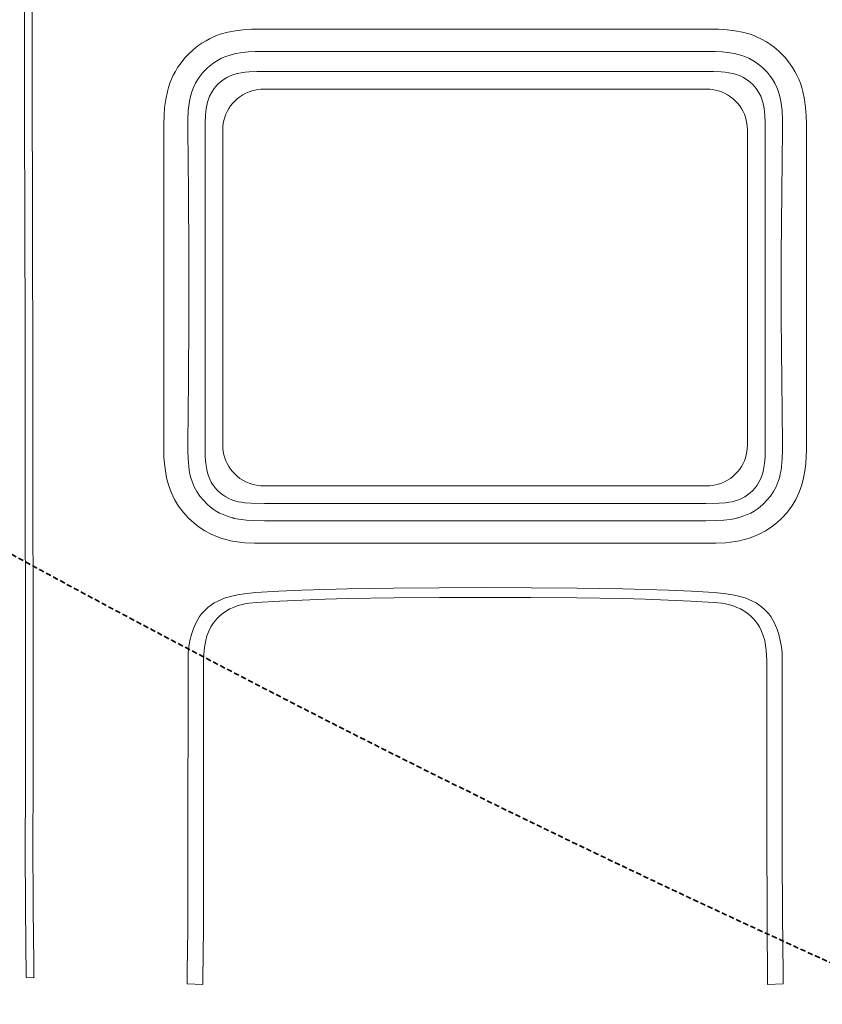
# Model space of a CAD drawing. Header units: millimetres. Extents: x 2204655785 to 2205143108, y 485765510 to 486291538.
# Tile 79 of 156: x 2204985730 to 2204986700, y 486155301 to 486156492. Entities that reach past the tile are written whole.
import ezdxf
from ezdxf.enums import TextEntityAlignment as Align
from ezdxf.lldxf.tags import DXFTag

# ---------------------------------------------------------------- set-up
doc = ezdxf.new("R2010")
doc.units = ezdxf.units.MM
doc.linetypes.add('DASHED2', pattern=[9.525, 6.35, -3.175])
for name, color, linetype in [('206ППР Панелевоз', 7, 'Continuous'), ('ППР_Автокран СКАТ-40', 7, 'Continuous'), ('ППР_Автокран_Опасная зона', 1, 'Continuous'), ('ППР_Автокран_Стрела', 7, 'Continuous'), ('ППР_Автокран_Стрела_15м', 7, 'Continuous'), ('ППР_Опасная зона от крана', 1, 'Continuous'), ('ППР_Разрез', 5, 'Continuous'), ('ППР_СКЛАД №2', 7, 'Continuous'), ('ППР_Стрела', 7, 'Continuous')]:
    doc.layers.add(name, color=color, linetype=linetype)
doc.styles.add('ППРк_М1-1', font='GOST_Common Italic.ttf', dxfattribs={"height": 800})
doc.styles.add('ППРк_М1-1кран', font='GOST_Common Italic.ttf', dxfattribs={"width": 0.8, "height": 600})
tags = doc.linetypes.add('опасная зона_Кран', pattern='A,30,-8,4,-8,30,-8,4,-8,30,-8,4,[230,Bbox.shx,S=2.5,R=0,X=0,Y=-10],-6', length=148).pattern_tags.tags
tags[24] = DXFTag(74, 5)

# ---------------------------------------------------------------- blocks, each defined once
blk = doc.blocks.new('*U374')
at = {"layer": 'ППР_Опасная зона от крана', "linetype": 'опасная зона_Кран', "lineweight": 80, "ltscale": 100}
blk.add_arc((29475, 0), 54570, 270, 90, dxfattribs=at)
at = {"style": 'ППРк_М1-1', "width": 0.8}
for tag, p, height, flags in [('ОПАСНАЯ_ЗОНА', (25480.86, 21929.55), 800, 1), ('ОТЛЕТ_ГРУЗА', (25413.72, 20678.22), 800, 1), ('Кол-во_элементов', (2695.66, -1978.25), 1200, 8)]:
    blk.add_attdef(tag, p, '', height=height, dxfattribs=dict(at, flags=flags))
at = {"style": 'ППРк_М1-1', "width": 0.8, "flags": 8}
blk.add_attdef('МАРКА_КРАНА', text='', height=1200, dxfattribs=at).set_placement((8837.5, 818.17), align=Align.CENTER)
blk.add_attdef('ВЫСОТА', text='', height=1200, dxfattribs=at).set_placement((9134.89, -8454.02), align=Align.MIDDLE_CENTER)
at = {"layer": 'Defpoints', "style": 'ППРк_М1-1', "width": 0.8, "flags": 1}
for tag, p in [('МАКСИМАЛЬНАЯ_ДЛИНА_ГРУЗА', (25470.43, 19233.22)), ('ШИРИНА_ГРУЗА', (25397.01, 17803.51))]:
    blk.add_attdef(tag, p, '', height=800, dxfattribs=at)
at = {"layer": 'ППР_Разрез', "style": 'ППРк_М1-1кран', "width": 0.8, "flags": 8}
for tag, p in [('РАЗРЕЗ2', (-1027.85, 55181.17)), ('РАЗРЕЗ', (-1731.87, -54129.29))]:
    blk.add_attdef(tag, p, '', height=800, dxfattribs=at)
at = {"layer": 'ППР_Стрела', "style": 'ППРк_М1-1кран', "width": 0.8, "flags": 8}
for tag, p in [('ВЫСОТА_КРЮКА_ГОРИЗ', (-22781.64, 24557.61)), ('ВЫСОТА_КРЮКА_НАКЛ', (-23522.06, 23711.4)), ('ГАБАРИТ_СТРЕЛЫ', (-25019.84, 21408.72)), ('ВЫЛЕТ', (-19745.38, 16966.54))]:
    blk.add_attdef(tag, p, '', height=800, rotation=317, dxfattribs=at)
blk = doc.blocks.new('*U778')
at = {"layer": 'ППР_Автокран_Опасная зона', "color": 1, "linetype": 'опасная зона_Кран', "lineweight": 80, "ltscale": 100}
blk.add_arc((-3.65, 4.56), 29000, 319.788537, 219.788112, dxfattribs=at)
at = {"layer": 'ППР_Автокран_Стрела', "lineweight": 50}
blk.add_arc((-3.65, 4.56), 18000, 319.786841, 219.78643, dxfattribs=at)
at = {"layer": 'ППР_Автокран_Стрела_15м', "linetype": 'DASHED2', "lineweight": 35}
blk.add_arc((0.22, 1.42), 15000, 319.786203, 219.767437, dxfattribs=at)
blk = doc.blocks.new('*U789')
at = {"layer": '206ППР Панелевоз', "lineweight": 5}
for p, q in [((941.3, 1832.9), (946.2, 1834.9)), ((946.2, 1834.9), (951.2, 1836.6)), ((951.2, 1836.6), (956.3, 1838)), ((956.3, 1838), (965.9, 1840)), ((965.9, 1840), (975.6, 1841.2)), ((975.6, 1841.2), (985.3, 1841.9)), ((985.3, 1841.9), (995.1, 1842.2)), ((995.1, 1842.2), (1012.5, 1842.3)), ((1012.5, 1842.3), (1389, 1842.3)), ((1389, 1842.3), (1397.7, 1842)), ((1397.7, 1842), (1406.3, 1841.4)), ((1406.3, 1841.4), (1414.8, 1840.4)), ((1414.8, 1840.4), (1423.3, 1838.8)), ((1423.3, 1838.8), (1431.7, 1836.6)), ((1431.7, 1836.6), (1436.2, 1835.1)), ((1436.2, 1835.1), (1440.6, 1833.4)), ((1440.6, 1833.4), (1444.9, 1831.5)), ((918.8, 1819.3), (923, 1822.5)), ((923, 1822.5), (927.3, 1825.5)), ((927.3, 1825.5), (931.8, 1828.3)), ((931.8, 1828.3), (936.5, 1830.7)), ((936.5, 1830.7), (941.3, 1832.9)), ((1444.9, 1831.5), (1449.2, 1829.3)), ((1449.2, 1829.3), (1453.3, 1826.9)), ((1453.3, 1826.9), (1457.3, 1824.4)), ((1457.3, 1824.4), (1461.2, 1821.6)), ((1461.2, 1821.6), (1464.9, 1818.7)), ((907.5, 1808.8), (910.9, 1812.3)), ((910.9, 1812.3), (914.7, 1815.9)), ((910.9, 1812.3), (910.9, 1812.3)), ((914.7, 1815.9), (918.8, 1819.3)), ((956.6, 1808.4), (962.1, 1810)), ((962.1, 1810), (967.7, 1811.3)), ((967.7, 1811.3), (973.4, 1812.1)), ((973.4, 1812.1), (979.1, 1812.7)), ((979.1, 1812.7), (990.6, 1813.2)), ((990.6, 1813.2), (1002, 1813.2)), ((1002, 1813.2), (1077.9, 1812.3)), ((1077.9, 1812.3), (1153.8, 1811.8)), ((1153.8, 1811.8), (1229.6, 1811.8)), ((1229.6, 1811.8), (1305.4, 1812.3)), ((1305.4, 1812.3), (1381.1, 1813.2)), ((1381.1, 1813.2), (1381.1, 1813.2)), ((1381.1, 1813.2), (1390.6, 1813.2)), ((1390.6, 1813.2), (1400, 1812.9)), ((1400, 1812.9), (1409.4, 1812.2)), ((1409.4, 1812.2), (1414.1, 1811.5)), ((1414.1, 1811.5), (1418.7, 1810.6)), ((1418.7, 1810.6), (1423.3, 1809.4)), ((1423.3, 1809.4), (1427.7, 1808)), ((1464.9, 1818.7), (1472, 1812.3)), ((1472, 1812.3), (1472, 1812.3)), ((1472, 1812.3), (1477.7, 1806.2)), ((1612.5, 1808.8), (1619.9, 1810.6)), ((1619.9, 1810.6), (1627.3, 1811.9)), ((1627.3, 1811.9), (1634.9, 1812.7)), ((1634.9, 1812.7), (1642.4, 1813)), ((1642.4, 1813), (1881.2, 1813)), ((1642.4, 1813), (1642.4, 1813)), ((1881.2, 1813), (1948.1, 1813.1)), ((1948.1, 1813.1), (1990.7, 1813.5)), ((1990.7, 1813.5), (2019.2, 1813.9)), ((2019.2, 1813.9), (2019.2, 1813.9)), ((2019.2, 1813.9), (2035, 1813.9)), ((2035, 1813.9), (2035.6, 1795)), ((896.2, 1793.7), (899.3, 1798.6)), ((899.3, 1798.6), (902.7, 1803.2)), ((902.7, 1803.2), (907.5, 1808.8)), ((933.3, 1795), (938.1, 1798.9)), ((938.1, 1798.9), (942, 1801.5)), ((942, 1801.5), (946, 1803.9)), ((946, 1803.9), (951.2, 1806.4)), ((946, 1803.9), (946, 1803.9)), ((951.2, 1806.4), (956.6, 1808.4)), ((1427.7, 1808), (1433.9, 1805.4)), ((1433.9, 1805.4), (1439.7, 1802.3)), ((1439.7, 1802.3), (1445.2, 1798.6)), ((1445.2, 1798.6), (1450.3, 1794.4)), ((1477.7, 1806.2), (1482.8, 1799.6)), ((1482.8, 1799.6), (1487.4, 1792.5)), ((1587.7, 1796.6), (1591, 1799)), ((1591, 1799), (1594.4, 1801.1)), ((1594.4, 1801.1), (1597.9, 1803.1)), ((1597.9, 1803.1), (1601.6, 1804.9)), ((1601.6, 1804.9), (1605.3, 1806.4)), ((1605.3, 1806.4), (1612.5, 1808.8)), ((890.5, 1782.8), (892.5, 1787.1)), ((892.5, 1787.1), (896.2, 1793.7)), ((921.4, 1781.7), (925.3, 1786.9)), ((925.3, 1786.9), (927.8, 1789.8)), ((927.8, 1789.8), (933.3, 1795)), ((957, 1784.3), (961.9, 1786.9)), ((961.9, 1786.9), (965.5, 1788.3)), ((965.5, 1788.3), (969.1, 1789.4)), ((969.1, 1789.4), (976.6, 1790.9)), ((976.6, 1790.9), (984.9, 1791.9)), ((984.9, 1791.9), (994.2, 1792.3)), ((994.2, 1792.3), (1003.4, 1792.4)), ((1003.4, 1792.4), (1382.7, 1792.4)), ((1003.4, 1792.4), (1003.4, 1792.4)), ((1382.7, 1792.4), (1398.1, 1792.1)), ((1398.1, 1792.1), (1405.7, 1791.5)), ((1405.7, 1791.5), (1413.3, 1790.3)), ((1413.3, 1790.3), (1417, 1789.4)), ((1417, 1789.4), (1420.7, 1788.3)), ((1420.7, 1788.3), (1424.6, 1786.7)), ((1424.6, 1786.7), (1428.3, 1784.8)), ((1450.3, 1794.4), (1455.1, 1789.8)), ((1455.1, 1789.8), (1458.1, 1786.3)), ((1458.1, 1786.3), (1460.9, 1782.7)), ((1487.4, 1792.5), (1491.3, 1785.1)), ((1576.6, 1784.7), (1579.1, 1788)), ((1579.1, 1788), (1581.8, 1791.1)), ((1581.8, 1791.1), (1584.6, 1793.9)), ((1584.6, 1793.9), (1587.7, 1796.6)), ((1608.6, 1787.9), (1603.3, 1785.3)), ((1614.2, 1790), (1608.6, 1787.9)), ((1619.9, 1791.7), (1614.2, 1790)), ((1625.8, 1792.8), (1619.9, 1791.7)), ((1631.7, 1793.6), (1625.8, 1792.8)), ((1637.7, 1794), (1631.7, 1793.6)), ((1643.7, 1794.1), (1637.7, 1794)), ((1836.8, 1794.2), (1643.7, 1794.1)), ((1971.6, 1794.5), (1836.8, 1794.2)), ((2019.8, 1795), (1971.6, 1794.5)), ((2035.6, 1795.1), (2019.8, 1795.2)), ((2019.8, 1795.2), (2019.8, 1795)), ((2035.6, 1795), (2035.6, 1795.1)), ((884.4, 1765), (887, 1774)), ((887, 1774), (888.6, 1778.5)), ((888.6, 1778.5), (890.5, 1782.8)), ((916, 1772.4), (918.5, 1777.2)), ((918.5, 1777.2), (921.4, 1781.7)), ((943.1, 1772), (945.3, 1774.7)), ((945.3, 1774.7), (947.7, 1777.2)), ((947.7, 1777.2), (952.5, 1781.2)), ((952.5, 1781.2), (957, 1784.3)), ((1428.3, 1784.8), (1431.9, 1782.5)), ((1431.9, 1782.5), (1435.2, 1780)), ((1435.2, 1780), (1438.4, 1777.2)), ((1438.4, 1777.2), (1441.2, 1774.2)), ((1441.2, 1774.2), (1443.8, 1771)), ((1460.9, 1782.7), (1463.4, 1778.8)), ((1463.4, 1778.8), (1465.7, 1774.8)), ((1465.7, 1774.8), (1467.6, 1770.6)), ((1491.3, 1785.1), (1494.6, 1777.4)), ((1494.6, 1777.4), (1496.4, 1772.2)), ((1570.1, 1772.5), (1572.1, 1777)), ((1572.1, 1777), (1574.4, 1781.3)), ((1574.4, 1781.3), (1576.6, 1784.7)), ((1589.5, 1774.1), (1586.6, 1770.4)), ((1593.7, 1778.3), (1589.5, 1774.1)), ((1598.3, 1782.1), (1593.7, 1778.3)), ((1603.3, 1785.3), (1598.3, 1782.1)), ((882.6, 1755.8), (884.4, 1765)), ((910.9, 1757.9), (912.7, 1764.1)), ((912.7, 1764.1), (914.2, 1768.3)), ((914.2, 1768.3), (916, 1772.4)), ((935.6, 1757.6), (937.2, 1762)), ((937.2, 1762), (939.3, 1766.2)), ((939.3, 1766.2), (941.1, 1769.1)), ((941.1, 1769.1), (943.1, 1772)), ((976.8, 1763.7), (973.6, 1761.5)), ((980.2, 1765.5), (976.8, 1763.7)), ((983.6, 1767.2), (980.2, 1765.5)), ((987.3, 1768.5), (983.6, 1767.2)), ((991, 1769.5), (987.3, 1768.5)), ((994.7, 1770.3), (991, 1769.5)), ((998.5, 1770.7), (994.7, 1770.3)), ((1002.4, 1770.9), (998.5, 1770.7)), ((1193.1, 1770.9), (1002.4, 1770.9)), ((1383.8, 1770.9), (1193.1, 1770.9)), ((1193.1, 1770.9), (1193.1, 1770.9)), ((1387.6, 1770.7), (1383.8, 1770.9)), ((1391.4, 1770.3), (1387.6, 1770.7)), ((1395.2, 1769.5), (1391.4, 1770.3)), ((1398.9, 1768.5), (1395.2, 1769.5)), ((1402.5, 1767.2), (1398.9, 1768.5)), ((1406, 1765.5), (1402.5, 1767.2)), ((1409.4, 1763.7), (1406, 1765.5)), ((1412.6, 1761.5), (1409.4, 1763.7)), ((1443.8, 1771), (1446.1, 1767.5)), ((1446.1, 1767.5), (1448.1, 1763.8)), ((1448.1, 1763.8), (1449.8, 1760)), ((1467.6, 1770.6), (1469.3, 1766.4)), ((1469.3, 1766.4), (1471.4, 1759.8)), ((1496.4, 1772.2), (1497.9, 1766.8)), ((1497.9, 1766.8), (1499.2, 1761.4)), ((1565.7, 1758.5), (1566.9, 1763.2)), ((1566.9, 1763.2), (1568.4, 1767.9)), ((1568.4, 1767.9), (1570.1, 1772.5)), ((1581.7, 1762.4), (1579.8, 1758.1)), ((1584, 1766.5), (1581.7, 1762.4)), ((1586.6, 1770.4), (1584, 1766.5)), ((881.4, 1746.4), (882.6, 1755.8)), ((909.2, 1749.6), (910.2, 1755.6)), ((910.2, 1755.6), (910.9, 1757.9)), ((910.9, 1757.9), (910.9, 1757.9)), ((933.4, 1748.5), (934.3, 1753.1)), ((934.3, 1753.1), (935.6, 1757.6)), ((962.4, 1750.2), (960.2, 1746.7)), ((964.9, 1753.5), (962.4, 1750.2)), ((967.7, 1756.5), (964.9, 1753.5)), ((970.6, 1759.1), (967.7, 1756.5)), ((973.6, 1761.5), (970.6, 1759.1)), ((1415.6, 1759.1), (1412.6, 1761.5)), ((1418.4, 1756.5), (1415.6, 1759.1)), ((1421.2, 1753.5), (1418.4, 1756.5)), ((1423.8, 1750.2), (1421.2, 1753.5)), ((1426, 1746.7), (1423.8, 1750.2)), ((1449.8, 1760), (1451.1, 1756.2)), ((1451.1, 1756.2), (1452.1, 1752.3)), ((1452.1, 1752.3), (1452.8, 1748.4)), ((1471.4, 1759.8), (1471.6, 1758.5)), ((1471.6, 1758.5), (1472, 1757.7)), ((1472, 1757.7), (1472, 1757.7)), ((1472, 1757.7), (1472.4, 1756.7)), ((1472.4, 1756.7), (1473.5, 1750.1)), ((1473.5, 1750.1), (1474.4, 1742.3)), ((1499.2, 1761.4), (1500.2, 1755.9)), ((1500.2, 1755.9), (1501, 1750.4)), ((1501, 1750.4), (1501.6, 1744.5)), ((1563, 1742.1), (1564.6, 1753)), ((1564.6, 1753), (1565.7, 1758.5)), ((1578.1, 1753.6), (1576.8, 1749)), ((1579.8, 1758.1), (1578.1, 1753.6)), ((880.8, 1736), (881.4, 1746.4)), ((907.9, 1731.7), (908.3, 1740.3)), ((908.3, 1740.3), (909.2, 1749.6)), ((931.9, 1729.9), (932.3, 1739.2)), ((932.3, 1739.2), (932.7, 1743.9)), ((932.7, 1743.9), (933.4, 1748.5)), ((956.6, 1739.3), (955.4, 1735.8)), ((958.2, 1743.1), (956.6, 1739.3)), ((960.2, 1746.7), (958.2, 1743.1)), ((1428, 1743.1), (1426, 1746.7)), ((1429.6, 1739.3), (1428, 1743.1)), ((1430.8, 1735.8), (1429.6, 1739.3)), ((1452.8, 1748.4), (1453.4, 1744.5)), ((1453.4, 1744.5), (1454, 1736.5)), ((1474.4, 1742.3), (1474.8, 1733.3)), ((1501.6, 1744.5), (1502.2, 1732.5)), ((1562, 1730.8), (1563, 1742.1)), ((1574.9, 1739.7), (1573.9, 1730.1)), ((1575.7, 1744.4), (1574.9, 1739.7)), ((1576.8, 1749), (1575.7, 1744.4)), ((880.6, 1720.5), (880.8, 1736)), ((907.8, 1720.5), (907.9, 1731.7)), ((931.8, 1720.5), (931.9, 1729.9)), ((953.8, 1728.8), (953.4, 1725.2)), ((954.5, 1732.3), (953.8, 1728.8)), ((955.4, 1735.8), (954.5, 1732.3)), ((1431.7, 1732.3), (1430.8, 1735.8)), ((1432.4, 1728.8), (1431.7, 1732.3)), ((1432.8, 1725.2), (1432.4, 1728.8)), ((1454, 1736.5), (1454.3, 1720.5)), ((1474.8, 1733.3), (1475, 1720.5)), ((1502.2, 1732.5), (1502.3, 1720.5)), ((1560.3, 1703.2), (1562, 1730.8)), ((1573.9, 1730.1), (1572.2, 1702.6)), ((880.6, 1187), (880.6, 1720.5)), ((907.8, 1187), (907.8, 1720.5)), ((931.8, 1187), (931.8, 1720.5)), ((953.4, 1725.2), (953.3, 1721.5)), ((953.3, 1721.5), (953.3, 1186)), ((1432.9, 1721.5), (1432.8, 1725.2)), ((1432.9, 1186), (1432.9, 1721.5)), ((1454.3, 1720.5), (1454.3, 1187)), ((1475, 1720.5), (1475, 1187)), ((1502.3, 1720.5), (1502.3, 1187)), ((1559, 1675.5), (1560.3, 1703.2)), ((1572.2, 1702.6), (1570.9, 1675)), ((1558.1, 1647.8), (1559, 1675.5)), ((1570.9, 1675), (1570, 1647.3)), ((1557.3, 1620.1), (1558.1, 1647.8)), ((1570, 1647.3), (1569.2, 1619.7)), ((1556.5, 1564.6), (1557.3, 1620.1)), ((1569.2, 1619.7), (1568.4, 1564.4)), ((1556, 1509.2), (1556.5, 1564.6)), ((1568.4, 1564.4), (1567.9, 1509.1)), ((1555.9, 1453.8), (1556, 1509.2)), ((1567.9, 1509.1), (1567.8, 1453.8)), ((1556, 1398.3), (1555.9, 1453.8)), ((1567.8, 1453.8), (1567.9, 1398.4)), ((1556.5, 1342.9), (1556, 1398.3)), ((1567.9, 1398.4), (1568.4, 1343.1)), ((1557.3, 1287.5), (1556.5, 1342.9)), ((1568.4, 1343.1), (1569.2, 1287.8)), ((1558.1, 1259.8), (1557.3, 1287.5)), ((1569.2, 1287.8), (1570, 1260.2)), ((1559, 1232.1), (1558.1, 1259.8)), ((1570, 1260.2), (1570.9, 1232.6)), ((1560.3, 1204.4), (1559, 1232.1)), ((1570.9, 1232.6), (1572.2, 1205)), ((1562, 1176.5), (1560.3, 1204.4)), ((1572.2, 1205), (1573.9, 1177.4)), ((880.8, 1171.5), (880.6, 1187)), ((907.9, 1175.8), (907.8, 1187)), ((931.9, 1177.7), (931.8, 1187)), ((953.3, 1186), (953.4, 1182.4)), ((953.4, 1182.4), (953.8, 1178.8)), ((953.8, 1178.8), (954.5, 1175.2)), ((1431.7, 1175.2), (1432.4, 1178.8)), ((1432.4, 1178.8), (1432.8, 1182.4)), ((1432.8, 1182.4), (1432.9, 1186)), ((1454.3, 1187), (1454, 1171)), ((1475, 1187), (1474.8, 1174.2)), ((1502.3, 1187), (1502.2, 1175)), ((881.4, 1161.1), (880.8, 1171.5)), ((908.3, 1167.3), (907.9, 1175.8)), ((909.2, 1158), (908.3, 1167.3)), ((932.3, 1168.3), (931.9, 1177.7)), ((932.7, 1163.7), (932.3, 1168.3)), ((954.5, 1175.2), (955.4, 1171.7)), ((955.4, 1171.7), (956.6, 1168.3)), ((956.6, 1168.3), (958.2, 1164.5)), ((1428, 1164.5), (1429.6, 1168.3)), ((1429.6, 1168.3), (1430.8, 1171.7)), ((1430.8, 1171.7), (1431.7, 1175.2)), ((1454, 1171), (1453.4, 1163.1)), ((1474.8, 1174.2), (1474.4, 1165.3)), ((1502.2, 1175), (1501.6, 1163.1)), ((1563, 1165.5), (1562, 1176.5)), ((1573.9, 1177.4), (1574.9, 1167.9)), ((1574.9, 1167.9), (1575.7, 1163.1)), ((882.6, 1151.8), (881.4, 1161.1)), ((910.2, 1152), (909.2, 1158)), ((933.4, 1159), (932.7, 1163.7)), ((934.3, 1154.4), (933.4, 1159)), ((958.2, 1164.5), (960.2, 1160.8)), ((960.2, 1160.8), (962.4, 1157.3)), ((962.4, 1157.3), (964.9, 1154.1)), ((1421.2, 1154.1), (1423.8, 1157.3)), ((1423.8, 1157.3), (1426, 1160.8)), ((1426, 1160.8), (1428, 1164.5)), ((1452.1, 1155.2), (1451.1, 1151.3)), ((1452.8, 1159.1), (1452.1, 1155.2)), ((1453.4, 1163.1), (1452.8, 1159.1)), ((1473.7, 1158.9), (1472.8, 1153)), ((1474.4, 1165.3), (1473.7, 1158.9)), ((1501, 1157.1), (1500.2, 1151.6)), ((1501.6, 1163.1), (1501, 1157.1)), ((1564.6, 1154.5), (1563, 1165.5)), ((1575.7, 1163.1), (1576.8, 1158.5)), ((1576.8, 1158.5), (1578.1, 1153.9)), ((884.4, 1142.6), (882.6, 1151.8)), ((910.9, 1149.6), (910.2, 1152)), ((912, 1145.6), (910.9, 1149.6)), ((910.9, 1149.6), (910.9, 1149.6)), ((914.2, 1139.2), (912, 1145.6)), ((935.6, 1149.9), (934.3, 1154.4)), ((937.2, 1145.6), (935.6, 1149.9)), ((939.3, 1141.4), (937.2, 1145.6)), ((964.9, 1154.1), (967.7, 1151)), ((967.7, 1151), (970.6, 1148.4)), ((970.6, 1148.4), (973.6, 1146)), ((973.6, 1146), (976.8, 1143.9)), ((976.8, 1143.9), (980.2, 1142)), ((1406, 1142), (1409.4, 1143.9)), ((1409.4, 1143.9), (1412.6, 1146)), ((1412.6, 1146), (1415.6, 1148.4)), ((1415.6, 1148.4), (1418.4, 1151)), ((1418.4, 1151), (1421.2, 1154.1)), ((1448.1, 1143.7), (1446.1, 1140.1)), ((1449.8, 1147.5), (1448.1, 1143.7)), ((1451.1, 1151.3), (1449.8, 1147.5)), ((1471.4, 1147.8), (1469.3, 1141.2)), ((1471.6, 1149.1), (1471.4, 1147.8)), ((1472, 1149.8), (1471.6, 1149.1)), ((1472.3, 1150.5), (1472, 1149.8)), ((1472, 1149.8), (1472, 1149.8)), ((1472.8, 1153), (1472.3, 1150.5)), ((1499.2, 1146.1), (1497.9, 1140.7)), ((1500.2, 1151.6), (1499.2, 1146.1)), ((1565.7, 1149.1), (1564.6, 1154.5)), ((1566.9, 1144.3), (1565.7, 1149.1)), ((1568.4, 1139.6), (1566.9, 1144.3)), ((1578.1, 1153.9), (1579.8, 1149.5)), ((1579.8, 1149.5), (1581.7, 1145.2)), ((1581.7, 1145.2), (1584, 1141)), ((887, 1133.5), (884.4, 1142.6)), ((888.6, 1129.1), (887, 1133.5)), ((916, 1135.1), (914.2, 1139.2)), ((918.5, 1130.3), (916, 1135.1)), ((941.1, 1138.4), (939.3, 1141.4)), ((943.1, 1135.5), (941.1, 1138.4)), ((945.3, 1132.9), (943.1, 1135.5)), ((947.7, 1130.4), (945.3, 1132.9)), ((980.2, 1142), (983.6, 1140.4)), ((983.6, 1140.4), (987.3, 1139)), ((987.3, 1139), (991, 1138)), ((991, 1138), (994.7, 1137.2)), ((994.7, 1137.2), (998.5, 1136.8)), ((998.5, 1136.8), (1002.4, 1136.6)), ((1002.4, 1136.6), (1383.8, 1136.6)), ((1383.8, 1136.6), (1387.6, 1136.8)), ((1387.6, 1136.8), (1391.4, 1137.2)), ((1391.4, 1137.2), (1395.2, 1138)), ((1395.2, 1138), (1398.9, 1139)), ((1398.9, 1139), (1402.5, 1140.4)), ((1402.5, 1140.4), (1406, 1142)), ((1441.2, 1133.3), (1438.4, 1130.3)), ((1443.8, 1136.6), (1441.2, 1133.3)), ((1446.1, 1140.1), (1443.8, 1136.6)), ((1465.7, 1132.7), (1463.4, 1128.7)), ((1467.6, 1136.9), (1465.7, 1132.7)), ((1469.3, 1141.2), (1467.6, 1136.9)), ((1496.4, 1135.4), (1494.6, 1130.1)), ((1497.9, 1140.7), (1496.4, 1135.4)), ((1570.1, 1135), (1568.4, 1139.6)), ((1572.1, 1130.5), (1570.1, 1135)), ((1584, 1141), (1586.6, 1137.1)), ((1586.6, 1137.1), (1589.5, 1133.4)), ((1589.5, 1133.4), (1593.7, 1129.2)), ((890.5, 1124.7), (888.6, 1129.1)), ((892.5, 1120.5), (890.5, 1124.7)), ((894.7, 1116.3), (892.5, 1120.5)), ((921.4, 1125.8), (918.5, 1130.3)), ((925.3, 1120.6), (921.4, 1125.8)), ((927.8, 1117.8), (925.3, 1120.6)), ((952.5, 1126.3), (947.7, 1130.4)), ((957, 1123.2), (952.5, 1126.3)), ((961.9, 1120.7), (957, 1123.2)), ((965.5, 1119.3), (961.9, 1120.7)), ((969.1, 1118.2), (965.5, 1119.3)), ((1420.7, 1119.3), (1417, 1118.1)), ((1424.6, 1120.8), (1420.7, 1119.3)), ((1428.3, 1122.7), (1424.6, 1120.8)), ((1431.9, 1125), (1428.3, 1122.7)), ((1435.2, 1127.5), (1431.9, 1125)), ((1438.4, 1130.3), (1435.2, 1127.5)), ((1458.1, 1121.2), (1455.1, 1117.8)), ((1460.9, 1124.9), (1458.1, 1121.2)), ((1463.4, 1128.7), (1460.9, 1124.9)), ((1491.3, 1122.4), (1487.4, 1115)), ((1494.6, 1130.1), (1491.3, 1122.4)), ((1574.4, 1126.2), (1572.1, 1130.5)), ((1576.6, 1122.8), (1574.4, 1126.2)), ((1579.1, 1119.5), (1576.6, 1122.8)), ((1581.8, 1116.5), (1579.1, 1119.5)), ((1593.7, 1129.2), (1598.3, 1125.5)), ((1598.3, 1125.5), (1603.3, 1122.3)), ((1603.3, 1122.3), (1608.6, 1119.6)), ((1608.6, 1119.6), (1614.2, 1117.5)), ((897.7, 1111.4), (894.7, 1116.3)), ((901, 1106.6), (897.7, 1111.4)), ((933.3, 1112.5), (927.8, 1117.8)), ((938.1, 1108.7), (933.3, 1112.5)), ((942, 1106), (938.1, 1108.7)), ((976.6, 1116.6), (969.1, 1118.2)), ((984.9, 1115.7), (976.6, 1116.6)), ((994.2, 1115.2), (984.9, 1115.7)), ((1003.4, 1115.1), (994.2, 1115.2)), ((1382.7, 1115.1), (1003.4, 1115.1)), ((1398.1, 1115.4), (1382.7, 1115.1)), ((1405.7, 1116.1), (1398.1, 1115.4)), ((1413.3, 1117.3), (1405.7, 1116.1)), ((1417, 1118.1), (1413.3, 1117.3)), ((1445.2, 1108.9), (1439.7, 1105.2)), ((1450.3, 1113.1), (1445.2, 1108.9)), ((1455.1, 1117.8), (1450.3, 1113.1)), ((1482.8, 1108), (1477.7, 1101.4)), ((1487.4, 1115), (1482.8, 1108)), ((1584.6, 1113.6), (1581.8, 1116.5)), ((1587.7, 1111), (1584.6, 1113.6)), ((1591, 1108.6), (1587.7, 1111)), ((1594.4, 1106.4), (1591, 1108.6)), ((1614.2, 1117.5), (1619.9, 1115.9)), ((1619.9, 1115.9), (1625.8, 1114.7)), ((1625.8, 1114.7), (1631.7, 1113.9)), ((1631.7, 1113.9), (1637.7, 1113.5)), ((1637.7, 1113.5), (1643.7, 1113.4)), ((1643.7, 1113.4), (1883.5, 1113.3)), ((1883.5, 1113.3), (1958.1, 1113.2)), ((1958.1, 1113.2), (2008.6, 1112.7)), ((2008.6, 1112.7), (2019.8, 1112.5)), ((2019.8, 1112.5), (2019.8, 1112.3)), ((2019.8, 1112.3), (2035.6, 1112.4)), ((2035.6, 1112.5), (2035, 1093.6)), ((2035.6, 1112.4), (2035.6, 1112.5)), ((905.9, 1100.6), (901, 1106.6)), ((910.9, 1095.2), (905.9, 1100.6)), ((914.7, 1091.6), (910.9, 1095.2)), ((946, 1103.7), (942, 1106)), ((951.2, 1101.1), (946, 1103.7)), ((956.6, 1099.1), (951.2, 1101.1)), ((962.1, 1097.5), (956.6, 1099.1)), ((967.7, 1096.3), (962.1, 1097.5)), ((973.4, 1095.4), (967.7, 1096.3)), ((979.1, 1094.9), (973.4, 1095.4)), ((1077.9, 1095.3), (1002, 1094.4)), ((1153.8, 1095.7), (1077.9, 1095.3)), ((1229.6, 1095.7), (1153.8, 1095.7)), ((1305.4, 1095.3), (1229.6, 1095.7)), ((1381.1, 1094.4), (1305.4, 1095.3)), ((1409.4, 1095.4), (1400, 1094.6)), ((1414.1, 1096), (1409.4, 1095.4)), ((1418.7, 1096.9), (1414.1, 1096)), ((1423.3, 1098.1), (1418.7, 1096.9)), ((1427.7, 1099.5), (1423.3, 1098.1)), ((1433.9, 1102.1), (1427.7, 1099.5)), ((1439.7, 1105.2), (1433.9, 1102.1)), ((1472, 1095.2), (1464.9, 1088.9)), ((1477.7, 1101.4), (1472, 1095.2)), ((1472, 1095.2), (1472, 1095.2)), ((1597.9, 1104.4), (1594.4, 1106.4)), ((1601.6, 1102.7), (1597.9, 1104.4)), ((1605.3, 1101.1), (1601.6, 1102.7)), ((1612.5, 1098.7), (1605.3, 1101.1)), ((1619.9, 1096.9), (1612.5, 1098.7)), ((1627.3, 1095.6), (1619.9, 1096.9)), ((1634.9, 1094.8), (1627.3, 1095.6)), ((918.8, 1088.2), (914.7, 1091.6)), ((923, 1085), (918.8, 1088.2)), ((927.3, 1082), (923, 1085)), ((990.6, 1094.4), (979.1, 1094.9)), ((1002, 1094.4), (990.6, 1094.4)), ((1390.6, 1094.3), (1381.1, 1094.4)), ((1381.1, 1094.4), (1381.1, 1094.4)), ((1400, 1094.6), (1390.6, 1094.3)), ((1461.2, 1085.9), (1457.3, 1083.2)), ((1464.9, 1088.9), (1461.2, 1085.9)), ((1642.4, 1094.6), (1634.9, 1094.8)), ((1881.2, 1094.5), (1642.4, 1094.6)), ((1907.1, 1094.5), (1881.2, 1094.5)), ((1970, 1094.3), (1907.1, 1094.5)), ((2019.2, 1093.6), (1970, 1094.3)), ((2035, 1093.6), (2019.2, 1093.6)), ((2019.2, 1093.6), (2019.2, 1093.6)), ((931.8, 1079.3), (927.3, 1082)), ((936.5, 1076.8), (931.8, 1079.3)), ((941.3, 1074.6), (936.5, 1076.8)), ((946.2, 1072.7), (941.3, 1074.6)), ((951.2, 1071), (946.2, 1072.7)), ((1436.2, 1072.4), (1431.7, 1070.9)), ((1440.6, 1074.1), (1436.2, 1072.4)), ((1444.9, 1076.1), (1440.6, 1074.1)), ((1449.2, 1078.2), (1444.9, 1076.1)), ((1453.3, 1080.6), (1449.2, 1078.2)), ((1457.3, 1083.2), (1453.3, 1080.6)), ((956.3, 1069.6), (951.2, 1071)), ((965.9, 1067.6), (956.3, 1069.6)), ((975.6, 1066.3), (965.9, 1067.6)), ((985.3, 1065.6), (975.6, 1066.3)), ((995.1, 1065.3), (985.3, 1065.6)), ((1004.9, 1065.2), (995.1, 1065.3)), ((1389, 1065.2), (1004.9, 1065.2)), ((1397.7, 1065.5), (1389, 1065.2)), ((1406.3, 1066.1), (1397.7, 1065.5)), ((1414.8, 1067.2), (1406.3, 1066.1)), ((1423.3, 1068.7), (1414.8, 1067.2)), ((1431.7, 1070.9), (1423.3, 1068.7)), ((496.3, 906.3), (938.9, 906.3)), ((938.9, 906.3), (1297.5, 906.9)), ((1297.5, 906.9), (1736.9, 907.4)), ((1736.9, 907.4), (1800.5, 907.3)), ((1800.5, 907.3), (1857.7, 907)), ((1857.7, 907), (1945.5, 907.4)), ((1945.5, 907.4), (2009.2, 908.1)), ((2009.2, 908.1), (2027.5, 908.2)), ((2027.5, 908.3), (2027.1, 898.8)), ((2027.5, 908.2), (2027.5, 908.3)), ((983.9, 897), (538.9, 896.9)), ((1247.3, 897.6), (983.9, 897)), ((1798, 898.1), (1247.3, 897.6)), ((1869.9, 897.8), (1798, 898.1)), ((1943.2, 898.1), (1869.9, 897.8)), ((2027.1, 898.8), (1943.2, 898.1))]:
    blk.add_line(p, q, dxfattribs=at)
blk = doc.blocks.new('Бортовой панелевоз')
at = {"layer": 'ППР_СКЛАД №2'}
blk.add_blockref('*U789', (26722.3, 14240.3), dxfattribs=at)

msp = doc.modelspace()

# ---------------------------------------------------------------- block references
msp.add_blockref('*U374', (2204954762.1, 486208475.8))

# ---------------------------------------------------------------- next in the draw order: block references
at = {"layer": 'ППР_Автокран СКАТ-40', "rotation": 180}
msp.add_blockref('*U778', (2204992903.8, 486169018.3), dxfattribs=at)

# ---------------------------------------------------------------- next in the draw order: block references
at = {"layer": 'ППР_Автокран СКАТ-40', "rotation": 270}
msp.add_blockref('*U778', (2204967067.2, 486180827.7), dxfattribs=at)

# ---------------------------------------------------------------- next in the draw order: block references
at = {"rotation": 270}
msp.add_blockref('Бортовой панелевоз', (2204970598.4, 486184083.4), dxfattribs=at)

doc.saveas('drawing.dxf')
